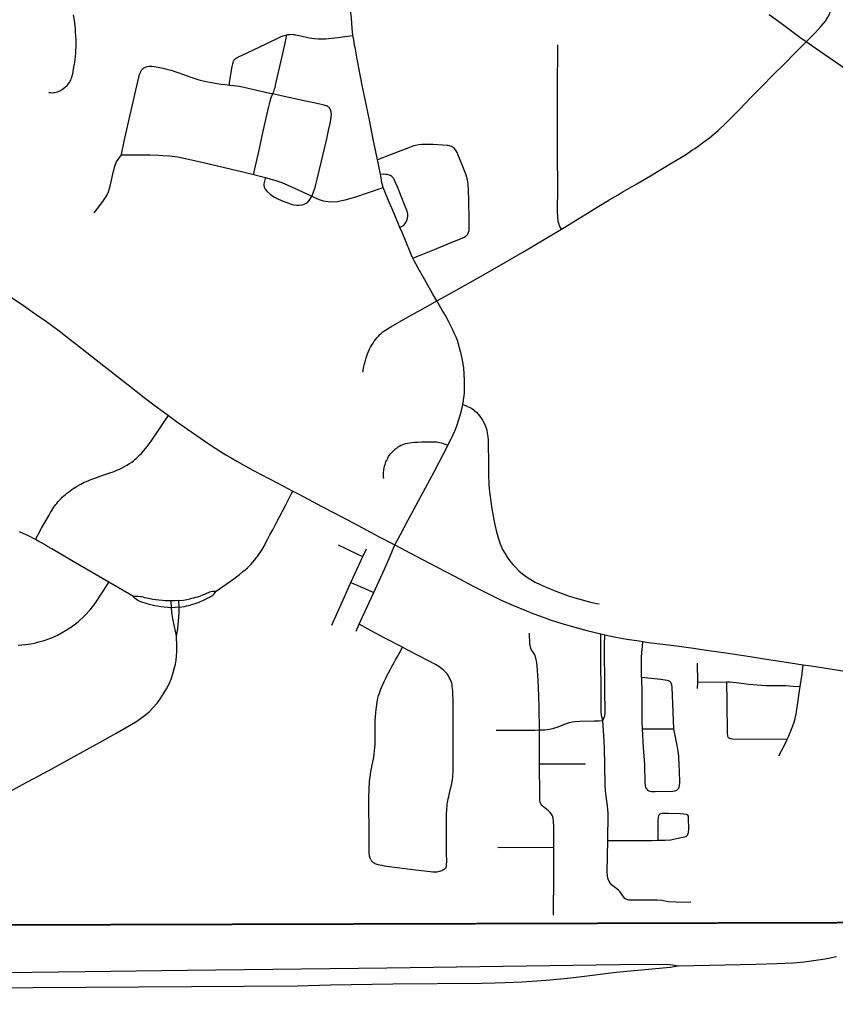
# Model space of a CAD drawing. Header units: feet. Extents: x 2113747 to 2516209, y 960708 to 1356798.
# Tile 25 of 92: x 2287267 to 2291837, y 1143748 to 1149263. Entities that reach past the tile are written whole.
import ezdxf

# ---------------------------------------------------------------- set-up
doc = ezdxf.new("R2010")
doc.units = ezdxf.units.FT
doc.header["$LTSCALE"] = 20
doc.header["$MEASUREMENT"] = 0
doc.linetypes.add('OhDOT_USTN3', pattern=[0.22, 0.165, -0.055])
for name, color, linetype in [('GM_X_City_Street', 251, 'Continuous'), ('GM_X_County_Road', 3, 'Continuous'), ('GM_X_State_Route', 1, 'Continuous'), ('GM_X_Township', 251, 'OhDOT_USTN3'), ('GM_X_Township_Road', 4, 'Continuous')]:
    doc.layers.add(name, color=color, linetype=linetype)

msp = doc.modelspace()

# ---------------------------------------------------------------- linework, layer by layer
at = {"layer": 'GM_X_City_Street', "flags": 128}
for points in [[(2289134.2, 1149173.7), (2289130.4, 1149215.3), (2289125.4, 1149271.2), (2289122.3, 1149305), (2289117.9, 1149354.8), (2289115, 1149387.1), (2289113.2, 1149424.1), (2289111.9, 1149459.4), (2289110.8, 1149487.6), (2289110.4, 1149514.7), (2289110, 1149545.9), (2289110.3, 1149576.7), (2289111.8, 1149625.4), (2289113.6, 1149655.9), (2289115.9, 1149692.6), (2289118.3, 1149719.1), (2289121, 1149745.1), (2289125.5, 1149779.7), (2289128.7, 1149804.6)], [(2287429.1, 1148854.8), (2287438.9, 1148854.3), (2287448, 1148854), (2287455.4, 1148854.3), (2287463.2, 1148855.2), (2287471.5, 1148856.9), (2287478.7, 1148859.2), (2287488, 1148862.5), (2287496.1, 1148866.5), (2287506.8, 1148872.8), (2287514.5, 1148878.6), (2287523.5, 1148886.4), (2287532, 1148894.7), (2287538.7, 1148902.5), (2287545, 1148910.5), (2287549.2, 1148917.6), (2287552.6, 1148924), (2287555.8, 1148931.1), (2287558.6, 1148938.7), (2287561.4, 1148948.1), (2287564, 1148958.9), (2287566.6, 1148973.2), (2287570.6, 1148996.3), (2287573.6, 1149014.5), (2287576.7, 1149035.3), (2287579.3, 1149059.2), (2287580.6, 1149073.1), (2287581.5, 1149089.4), (2287582.3, 1149108.3), (2287582.8, 1149131.7), (2287582.3, 1149152.6), (2287581.5, 1149174), (2287580.2, 1149192.5), (2287578.9, 1149210.3), (2287577, 1149226), (2287572.9, 1149259.4), (2287568.5, 1149290.2)], [(2288441.7, 1148896.9), (2288441.9, 1148899.3), (2288443, 1148911), (2288444.2, 1148921.6), (2288445.9, 1148933.3), (2288447.8, 1148945.7), (2288457.6, 1149000.2), (2288460.7, 1149014.8), (2288462.4, 1149021.8), (2288463.7, 1149026.2), (2288465, 1149029.7), (2288466.2, 1149032.8), (2288467.9, 1149035.7), (2288469.3, 1149038.1), (2288473, 1149042.3), (2288475.4, 1149044.3), (2288479, 1149046.8), (2288482.9, 1149049.2), (2288488.6, 1149052.3), (2288541.2, 1149077.6), (2288648.1, 1149127.4), (2288727.8, 1149166.1), (2288741.5, 1149171.6), (2288755.9, 1149176.2), (2288764.3, 1149178.2)], [(2288685.1, 1148848.7), (2288690.1, 1148860.1), (2288692.9, 1148868.3), (2288695, 1148875.2), (2288697.3, 1148883.7), (2288700.1, 1148896.4), (2288734.9, 1149048.8), (2288750, 1149115.2), (2288764.3, 1149178.2)], [(2288764.3, 1149178.2), (2288770, 1149179.5), (2288779.5, 1149180.5), (2288788.8, 1149180.9), (2288799, 1149180.3), (2288805.1, 1149179.8), (2288810.8, 1149178.9), (2288821, 1149176.8), (2288839.9, 1149172.4), (2288856.6, 1149168.4), (2288874, 1149164.6), (2288888, 1149161.9), (2288904, 1149159.1), (2288919.1, 1149157.3), (2288940.4, 1149155.6), (2288961.2, 1149155.2), (2288980.2, 1149155.9), (2289013.4, 1149159.3), (2289051.3, 1149163.6), (2289089, 1149168), (2289131.3, 1149173.6), (2289134.2, 1149173.7)], [(2289271.7, 1148477.9), (2289260.6, 1148532.9), (2289248.3, 1148592.9), (2289225.9, 1148699.5), (2289207.5, 1148788.8), (2289187.3, 1148887), (2289175.6, 1148944.9), (2289166.4, 1148992.6), (2289155.5, 1149053.4), (2289147.6, 1149097.7), (2289143.3, 1149121.6), (2289138.3, 1149150.1), (2289134.2, 1149173.7)], [(2290303.2, 1148089.9), (2290297.4, 1148098.3), (2290291.5, 1148108.7), (2290288.8, 1148115), (2290287, 1148120.4), (2290285.1, 1148126.7), (2290284.1, 1148132.9), (2290282.2, 1148156.3), (2290280.9, 1148188.5), (2290281.1, 1148220.1), (2290281.3, 1148289.5), (2290281.6, 1148357.3), (2290281.2, 1148475.4), (2290281, 1148566.3), (2290280.8, 1148640.5), (2290280.5, 1148684.3), (2290280.2, 1148734.4), (2290280.4, 1148777), (2290281.2, 1148939.7), (2290281.9, 1149051.2), (2290281.8, 1149098.1), (2290281.3, 1149121.6)], [(2287837.8, 1148505.5), (2287841.6, 1148529.8), (2287845.7, 1148552.4), (2287851.9, 1148582.3), (2287866.7, 1148647.5), (2287885.6, 1148730.7), (2287934.3, 1148941.6), (2287936.4, 1148949.6), (2287938.6, 1148956.3), (2287940.8, 1148962.6), (2287943, 1148968), (2287946.3, 1148974.9), (2287948.5, 1148978.6), (2287951.5, 1148982.8), (2287954.3, 1148986.2), (2287957.9, 1148989.5), (2287961.5, 1148992.3), (2287967.5, 1148995.7), (2287974.9, 1148998.9), (2287982.5, 1149000.7), (2287989.6, 1149001.8), (2287994.2, 1149002.2), (2287999.1, 1149002.3), (2288007.9, 1149001.7), (2288019.9, 1149000.1), (2288042.8, 1148996.5), (2288070.4, 1148991), (2288097.6, 1148984.6), (2288114.6, 1148980.1), (2288136.8, 1148973.1), (2288159.2, 1148965.5), (2288185.4, 1148956.3), (2288225.7, 1148941.5), (2288242.6, 1148935.3), (2288264, 1148928.7), (2288287.4, 1148922.1), (2288321, 1148914.5), (2288372.9, 1148904.6), (2288395.8, 1148901.4), (2288418.9, 1148899.1), (2288441.7, 1148896.9)], [(2288441.7, 1148896.9), (2288465.3, 1148894.6), (2288498.1, 1148889.9), (2288668.8, 1148852.2), (2288685.1, 1148848.7)], [(2288577.8, 1148395.9), (2288578.8, 1148400.2), (2288584.9, 1148427.7), (2288603.9, 1148514.6), (2288630.9, 1148637.7), (2288662.6, 1148777.1), (2288669.9, 1148806.3), (2288675.8, 1148826.4), (2288681.7, 1148840.9), (2288685.1, 1148848.7)], [(2288685.1, 1148848.7), (2288730.9, 1148838.7), (2288877.9, 1148806.8), (2288923.3, 1148796.9), (2288955.6, 1148789.2), (2288970.3, 1148785.8), (2288981.2, 1148782.8), (2288985.8, 1148781.5), (2288988.9, 1148780.2), (2288991.1, 1148779.1), (2288993.5, 1148777.7), (2288995.9, 1148775.7), (2288998.1, 1148773.3), (2289000.3, 1148770.5), (2289001.6, 1148769), (2289003.4, 1148766.2), (2289004.5, 1148764.2), (2289005.6, 1148762), (2289006.5, 1148759.9), (2289007.1, 1148758.2), (2289007.8, 1148756), (2289008.5, 1148753.4), (2289009.6, 1148749.3), (2289011, 1148740.7), (2289011.5, 1148731.8), (2289011, 1148718.6), (2289008.8, 1148702), (2289004.4, 1148681), (2288995.9, 1148642.3), (2288985.1, 1148595.3), (2288932.1, 1148369.8), (2288925, 1148338.9), (2288918.5, 1148316.4), (2288911.3, 1148296.8), (2288903, 1148275)], [(2289469.1, 1147927.4), (2289473.9, 1147929.3), (2289506.9, 1147942.5), (2289590.3, 1147976), (2289676, 1148010.3), (2289745.8, 1148039.5), (2289751.7, 1148042.3), (2289757.1, 1148044.9), (2289765.8, 1148050), (2289769.3, 1148052.5), (2289772.2, 1148055.5), (2289774.7, 1148058.6), (2289777, 1148062.2), (2289779.9, 1148067.9), (2289781.6, 1148072), (2289783.2, 1148077.1), (2289784.5, 1148081.4), (2289785.1, 1148085.8), (2289785.6, 1148093.4), (2289785.9, 1148113.5), (2289785.5, 1148133.9), (2289783.7, 1148257.7), (2289782, 1148302.6), (2289779, 1148342.9), (2289775.5, 1148365.7), (2289773.1, 1148379), (2289769.4, 1148391.2), (2289750.6, 1148440.3), (2289724.5, 1148504), (2289717.5, 1148518.6), (2289712.8, 1148527.5), (2289708.2, 1148534.1), (2289702.9, 1148540.6), (2289697.9, 1148545.1), (2289692.9, 1148548.9), (2289686.9, 1148552.1), (2289681.1, 1148554.5), (2289674.3, 1148556.4), (2289667.7, 1148557.8), (2289661.9, 1148558.6), (2289583.2, 1148563), (2289543.5, 1148564.5), (2289520.4, 1148564.1), (2289503.9, 1148562.3), (2289487.2, 1148558.8), (2289475.6, 1148555.8), (2289459.6, 1148550.9), (2289441.4, 1148544), (2289348.9, 1148507), (2289271.7, 1148477.9)], [(2287683.4, 1148181.8), (2287698.9, 1148199.3), (2287736.4, 1148249.5), (2287754.3, 1148277.7), (2287764.1, 1148299.1), (2287773.6, 1148331), (2287792.1, 1148414.5), (2287801.5, 1148448.6), (2287808.7, 1148466.1), (2287837.8, 1148505.5)], [(2287837.8, 1148505.5), (2287865.1, 1148505.5), (2287996.2, 1148505.8), (2288042.1, 1148504.7), (2288069.4, 1148503.1), (2288105.9, 1148500.1), (2288151.5, 1148494), (2288196.2, 1148485.6), (2288303.3, 1148461.8), (2288517.6, 1148411.3), (2288577.8, 1148395.9)], [(2289288.5, 1148396.5), (2289273.4, 1148470.2), (2289271.7, 1148477.9)], [(2288577.8, 1148395.9), (2288584.4, 1148394.2), (2288643.5, 1148378.5)], [(2289397.4, 1148099.4), (2289403, 1148102.1), (2289410.8, 1148106.6), (2289416.2, 1148110.7), (2289420.4, 1148114.4), (2289425.2, 1148119.7), (2289429.2, 1148125.1), (2289432.8, 1148131.5), (2289435.8, 1148137.9), (2289438.3, 1148144.6), (2289440.1, 1148152.3), (2289441.5, 1148161.1), (2289441.7, 1148167.9), (2289441.3, 1148175), (2289440.6, 1148178.5), (2289439.5, 1148183), (2289437.1, 1148190.5), (2289425.3, 1148221.6), (2289383.1, 1148326.8), (2289371.2, 1148355.3), (2289367, 1148364.2), (2289363.5, 1148371.1), (2289360.5, 1148375.6), (2289356.2, 1148380.5), (2289351.6, 1148384.6), (2289346.2, 1148388.2), (2289338.7, 1148391.5), (2289332.3, 1148393.7), (2289325.8, 1148395.3), (2289318.7, 1148396.5), (2289308, 1148397.3), (2289288.5, 1148396.5)], [(2289303.6, 1148323.1), (2289296.7, 1148350.9), (2289291.6, 1148376.6), (2289288.5, 1148396.5)], [(2288643.5, 1148378.5), (2288642.3, 1148374.1), (2288638.3, 1148359), (2288636.3, 1148351.3), (2288635.3, 1148343.1), (2288635.4, 1148334.8), (2288637, 1148325.2), (2288642.3, 1148313.5), (2288652.7, 1148300.9), (2288669.8, 1148285.6), (2288691.4, 1148270.6), (2288717.5, 1148257), (2288743.7, 1148246), (2288769.3, 1148236.4), (2288787.7, 1148229.8), (2288802.5, 1148226.3), (2288818.7, 1148224.1), (2288832.9, 1148224.1), (2288849.4, 1148226.6), (2288860.4, 1148229.5), (2288868.3, 1148233.3), (2288878.5, 1148239.3), (2288889.2, 1148250.3), (2288895.5, 1148260.4), (2288901.2, 1148271.5), (2288903, 1148275)], [(2288643.5, 1148378.5), (2288673.5, 1148370.5), (2288702.3, 1148362), (2288730.1, 1148352.7), (2288752, 1148344), (2288827.9, 1148310.1), (2288903, 1148275)], [(2288903, 1148275), (2288939.7, 1148258.2), (2288967.2, 1148249.1), (2288995.6, 1148243.8), (2289017.9, 1148242.8), (2289046.7, 1148244.9), (2289062.7, 1148247.6), (2289091.3, 1148253.3), (2289150.6, 1148271.4), (2289303.6, 1148323.1)], [(2289397.4, 1148099.4), (2289368.3, 1148168.8), (2289328.5, 1148263.5), (2289311.5, 1148304.1), (2289303.6, 1148323.1)], [(2290303.2, 1148089.9), (2290355.2, 1148121), (2290356.4, 1148121.7), (2290357.6, 1148122.5)], [(2289469.1, 1147927.4), (2289460.4, 1147946.8), (2289427.9, 1148025.9), (2289411.2, 1148066.3), (2289397.4, 1148099.4)], [(2290085.2, 1147960.9), (2290137, 1147991.3), (2290239.3, 1148051.4), (2290303.2, 1148089.9)], [(2289603.4, 1147687.4), (2289652.6, 1147715.2), (2289715.6, 1147750.5), (2289805, 1147800.6), (2289891.4, 1147849), (2290085.2, 1147960.9)], [(2289603.4, 1147687.4), (2289581.7, 1147726), (2289536.9, 1147805.3), (2289500.1, 1147870.4), (2289486.4, 1147895.3), (2289477.1, 1147912.2), (2289469.3, 1147926.9), (2289469.1, 1147927.4)], [(2287145.7, 1147758.7), (2287146.5, 1147758.1), (2287213.8, 1147711.9), (2287287.3, 1147661.5), (2287372.3, 1147603.1), (2287409.3, 1147577.3), (2287453.2, 1147545.6), (2287487.7, 1147519.5), (2287548.6, 1147472.1), (2287616.4, 1147419.3), (2287694.4, 1147358.6), (2287874.2, 1147217.6), (2287964.8, 1147147.4), (2288026.4, 1147099.8), (2288072.1, 1147065.8), (2288100.1, 1147045.3)], [(2289190.5, 1147288.8), (2289192.2, 1147300.9), (2289195.8, 1147320.5), (2289199.1, 1147334.8), (2289203.9, 1147353.9), (2289208.3, 1147368.2), (2289211.8, 1147380), (2289216.1, 1147391.7), (2289221.3, 1147404.3), (2289227.4, 1147417.7), (2289233.1, 1147429.5), (2289238.3, 1147438.6), (2289246.5, 1147451.6), (2289253.9, 1147463), (2289260.9, 1147472.4), (2289269.7, 1147483.4), (2289276.5, 1147491.1), (2289285.1, 1147499.6), (2289293.5, 1147507.2), (2289302.1, 1147514.2), (2289313, 1147521.5), (2289328, 1147530.9), (2289346, 1147541.9), (2289443.6, 1147597.7), (2289555.6, 1147661), (2289603.4, 1147687.4)], [(2289737.7, 1147403.6), (2289731.6, 1147425.8), (2289719.2, 1147465.7), (2289711.9, 1147485.4), (2289701.6, 1147507.7), (2289691.6, 1147529.5), (2289673.2, 1147567.5), (2289652.3, 1147605.8), (2289634.8, 1147635.1), (2289603.4, 1147687.4)], [(2289750.1, 1147107.1), (2289752, 1147117.1), (2289756.3, 1147145), (2289758.4, 1147171.6), (2289759.4, 1147201.6), (2289759.8, 1147239.8), (2289758.1, 1147278.8), (2289755.1, 1147310.1), (2289750, 1147347.1), (2289744.3, 1147375.3), (2289738.9, 1147399.2), (2289737.7, 1147403.6)], [(2289666.4, 1146879.3), (2289682.6, 1146911.4), (2289696, 1146940), (2289708.5, 1146967.6), (2289718.6, 1146994.5), (2289729.9, 1147028.3), (2289737.6, 1147053.4), (2289746.6, 1147089.2), (2289750.1, 1147107.1)], [(2289750.1, 1147107.1), (2289764.1, 1147101.4), (2289775.6, 1147096.9), (2289794.7, 1147088.1), (2289805.8, 1147081.2), (2289815.4, 1147073.7), (2289828, 1147061.9), (2289842.5, 1147044.5), (2289860.1, 1147019.2), (2289874.6, 1146992.1), (2289881.1, 1146975.2), (2289884.1, 1146963.8), (2289886.8, 1146949.2), (2289889.8, 1146927.1), (2289891.3, 1146906.8), (2289891.7, 1146888.5), (2289893.2, 1146781), (2289893.9, 1146715.8), (2289896.2, 1146659.6), (2289897.4, 1146635.6), (2289900.4, 1146605.7), (2289906.1, 1146563.3), (2289912.3, 1146523.5), (2289917.5, 1146492.9), (2289927.9, 1146443.6), (2289937.4, 1146401.6), (2289948, 1146361), (2289959.9, 1146326.6), (2289972.9, 1146296), (2289985.1, 1146274.6), (2289998.5, 1146252.1), (2290010.7, 1146234.5), (2290029.8, 1146211.1), (2290042.4, 1146197.4), (2290063.8, 1146176.3), (2290083.7, 1146159.5), (2290107.4, 1146141.5), (2290130.3, 1146127), (2290154.4, 1146113.2), (2290182.7, 1146099.4), (2290215.9, 1146084.5), (2290270.2, 1146062.7), (2290336.3, 1146037.8), (2290377.6, 1146024.4), (2290426.9, 1146010.6), (2290457.5, 1146002.6), (2290484.6, 1145996.9), (2290500.1, 1145993.7), (2290513.6, 1145991.3)], [(2287355.1, 1146350.8), (2287370.3, 1146378.7), (2287389.7, 1146414.4), (2287431.2, 1146487.7), (2287439.7, 1146502.6), (2287446.8, 1146513.8), (2287452.9, 1146523.7), (2287458.7, 1146532.8), (2287467.2, 1146545), (2287473.9, 1146553.7), (2287480.3, 1146561.9), (2287485.5, 1146568), (2287492.9, 1146575.6), (2287499.4, 1146581.9), (2287505.5, 1146588), (2287513.9, 1146595.7), (2287522.4, 1146603.2), (2287529.8, 1146609.3), (2287539.4, 1146617.1), (2287549.3, 1146624.4), (2287558.9, 1146631.4), (2287570.5, 1146639.3), (2287579.3, 1146644.8), (2287588.9, 1146650.9), (2287601, 1146657.8), (2287609.3, 1146662.2), (2287618.1, 1146666.6), (2287628.8, 1146671.7), (2287640.1, 1146676.5), (2287653.9, 1146682), (2287665.3, 1146686.5), (2287677, 1146690.8), (2287693.7, 1146696.9), (2287717.9, 1146705.5), (2287743.9, 1146714.7), (2287770.9, 1146724.2), (2287789.5, 1146731.2), (2287799.5, 1146735), (2287811.2, 1146739.8), (2287825.1, 1146745.9), (2287839.9, 1146753.3), (2287854.2, 1146760.6), (2287867.7, 1146768), (2287882.5, 1146777.1), (2287894.6, 1146784.9), (2287904.2, 1146792.1), (2287914.2, 1146801), (2287922.9, 1146808.6), (2287932.4, 1146817.7), (2287940.2, 1146825.5), (2287946.7, 1146832), (2287956, 1146842.4), (2287964.1, 1146851.6), (2287972, 1146861.1), (2287981.4, 1146872.8), (2287991.5, 1146886.3), (2288002.9, 1146902), (2288080.1, 1147015.9), (2288100.1, 1147045.3)], [(2288100.1, 1147045.3), (2288144.9, 1147012.6), (2288206.3, 1146969.1), (2288279.9, 1146918.4), (2288339.3, 1146878), (2288392.4, 1146843.6), (2288421.7, 1146826), (2288451.6, 1146808), (2288483.7, 1146789.8), (2288570.2, 1146742.2), (2288712.6, 1146667), (2288797.6, 1146622.1)], [(2289307.4, 1146692.6), (2289306.1, 1146702.6), (2289305.7, 1146711.3), (2289305.9, 1146722.7), (2289307.9, 1146742.1), (2289309.6, 1146752.1), (2289311.8, 1146763), (2289314, 1146770.8), (2289316.5, 1146778.2), (2289319.2, 1146785.5), (2289322.3, 1146792.8), (2289325.2, 1146799.9), (2289329.2, 1146807.6), (2289333.5, 1146815.5), (2289337.8, 1146822), (2289343.9, 1146830.3), (2289349.6, 1146836.7), (2289354.8, 1146842.4), (2289361.3, 1146848.5), (2289367, 1146853.7), (2289374.4, 1146860.2), (2289381.6, 1146865.7), (2289388.3, 1146870.6), (2289394.3, 1146874.5), (2289402.6, 1146878.9), (2289410.4, 1146882.3), (2289419.1, 1146885.4), (2289429.5, 1146888.4), (2289441.2, 1146891), (2289451.2, 1146892.8), (2289466.4, 1146894.9), (2289479.9, 1146896.2), (2289495.9, 1146897.1), (2289519.8, 1146898), (2289577.1, 1146898.3), (2289590.2, 1146898.3), (2289601.5, 1146897.9), (2289611.5, 1146897), (2289621.4, 1146895.2), (2289630.1, 1146893.1), (2289640.1, 1146889.6), (2289666.4, 1146879.3)], [(2289369.6, 1146320.6), (2289399.9, 1146379.3), (2289441.5, 1146457.9), (2289487.5, 1146543.1), (2289541.4, 1146641.1), (2289588.8, 1146730.2), (2289665.7, 1146878.1), (2289666.4, 1146879.3)], [(2288368.3, 1146062.5), (2288424.5, 1146101.7), (2288466.4, 1146130.7), (2288482.7, 1146143.4), (2288497.9, 1146155.1), (2288517.8, 1146171.2), (2288530.1, 1146181.6), (2288542.3, 1146192.6), (2288552.2, 1146202.4), (2288563, 1146213.2), (2288572.7, 1146223.7), (2288584.5, 1146237.5), (2288592.6, 1146248.4), (2288598.7, 1146256.6), (2288606.5, 1146267.5), (2288613.9, 1146278.8), (2288624.8, 1146295.7), (2288635.7, 1146314.4), (2288646.5, 1146333.9), (2288656.1, 1146351.7), (2288669.1, 1146376.9), (2288684.3, 1146406), (2288703.5, 1146443.3), (2288757.4, 1146545.8), (2288788.2, 1146604.4), (2288797.6, 1146622.1)], [(2288797.6, 1146622.1), (2288834.7, 1146602.5), (2288960.6, 1146536.6), (2289025.8, 1146502.5), (2289139.6, 1146442.3), (2289281.8, 1146366.4), (2289369.6, 1146320.6)], [(2287355.1, 1146350.8), (2287340.8, 1146358.3), (2287326.5, 1146365.8), (2287311.7, 1146373.1), (2287298.2, 1146379.6), (2287285.3, 1146385.4), (2287264.9, 1146394.5)], [(2287765.6, 1146111.8), (2287565.8, 1146228.5), (2287447.1, 1146298.4), (2287422.4, 1146312.8), (2287405.6, 1146322.8), (2287392.1, 1146330.2), (2287373.8, 1146340.4), (2287355.1, 1146350.8)], [(2289050.8, 1146321), (2289094.6, 1146300.3), (2289164.2, 1146268.2), (2289189.9, 1146256.3)], [(2289189.9, 1146256.3), (2289209.8, 1146299.4)], [(2289250.6, 1146055.1), (2289310.1, 1146185.6), (2289341.8, 1146258.6), (2289369.6, 1146320.6)], [(2289369.6, 1146320.6), (2289457.3, 1146274.7), (2289602, 1146199.1), (2289703.5, 1146145.4), (2289807.2, 1146090.5), (2289897.7, 1146044.5), (2289934.4, 1146026.6), (2289969.1, 1146010.3), (2290033, 1145981.7), (2290106.9, 1145951), (2290142.8, 1145936.8), (2290180.3, 1145923), (2290238.8, 1145901.4), (2290299.1, 1145882.1), (2290356.4, 1145865.7), (2290397.8, 1145854.5), (2290444.4, 1145841.8), (2290483.9, 1145831.8)], [(2289122.7, 1146110.6), (2289189.9, 1146256.3)], [(2287257.8, 1145760.1), (2287298.2, 1145763.2), (2287329, 1145767.4), (2287349.4, 1145771.3), (2287373.7, 1145777.4), (2287403.7, 1145785.9), (2287444.9, 1145800.5), (2287478.8, 1145816.2), (2287514.2, 1145835.5), (2287557.8, 1145862.8), (2287593.9, 1145890.9), (2287632.1, 1145925.9), (2287661.7, 1145957.8), (2287675.2, 1145974), (2287687.9, 1145990.6), (2287738.6, 1146068), (2287765.6, 1146111.8)], [(2287903.5, 1146031.2), (2287765.6, 1146111.8)], [(2289015.5, 1145870.6), (2289038, 1145921.4), (2289086.5, 1146030), (2289120.7, 1146106.4), (2289122.7, 1146110.6)], [(2289122.7, 1146110.6), (2289147.6, 1146100.2), (2289187.6, 1146083.3), (2289250.6, 1146055.1)], [(2288115.9, 1146007.1), (2288095.5, 1146008), (2288081.2, 1146008.4), (2288066, 1146009.8), (2288047, 1146011.5), (2288030.4, 1146013.3), (2288012.6, 1146015.9), (2287997, 1146018.9), (2287979.7, 1146022.5), (2287968.7, 1146025), (2287959.2, 1146027.6), (2287950.1, 1146029.8), (2287943.1, 1146030.7), (2287931.4, 1146031.6), (2287920.1, 1146031.6), (2287903.5, 1146031.2)], [(2288117.1, 1145969.5), (2288097.6, 1145969.8), (2288076.8, 1145971.6), (2288057, 1145974.4), (2288038.4, 1145977.5), (2288023.6, 1145980.5), (2288009.3, 1145983.5), (2287994.1, 1145987.5), (2287980.2, 1145991.4), (2287968.9, 1145994.9), (2287955.9, 1145998.8), (2287944.6, 1146002.7), (2287935.5, 1146006.6), (2287929, 1146010.1), (2287921.1, 1146014.8), (2287912.9, 1146021.4), (2287908.1, 1146026.2), (2287903.5, 1146031.2)], [(2288158.9, 1146008.9), (2288184.1, 1146012.3), (2288202.7, 1146015.8), (2288220.1, 1146019.6), (2288231.8, 1146022.2), (2288243.1, 1146024.8), (2288254, 1146027.8), (2288264.4, 1146030.8), (2288271.3, 1146033), (2288280, 1146036.1), (2288288.7, 1146039.5), (2288296.5, 1146042.6), (2288303.9, 1146045.6), (2288310.9, 1146048.7), (2288316.9, 1146051.7), (2288323.9, 1146054.7), (2288330.9, 1146057.3), (2288338.7, 1146059.9), (2288347.8, 1146061.7), (2288357.3, 1146062.5), (2288368.3, 1146062.5)], [(2288161.1, 1145971.5), (2288175.3, 1145974.1), (2288189.7, 1145976.7), (2288201.9, 1145979.3), (2288213.2, 1145981.8), (2288225.3, 1145984.8), (2288237.5, 1145988.3), (2288249.7, 1145992.2), (2288260.5, 1145996.1), (2288273.1, 1146000.9), (2288283.5, 1146005.2), (2288293.8, 1146009.9), (2288307.9, 1146016.5), (2288323.5, 1146024.2), (2288337, 1146031.7), (2288342.6, 1146035.1), (2288348.7, 1146039.9), (2288354.8, 1146046), (2288361.7, 1146053.8), (2288368.3, 1146062.5)], [(2289168.7, 1145876.3), (2289187.4, 1145918.8), (2289250.6, 1146055.1)], [(2288158.9, 1146008.9), (2288136.7, 1146007.6), (2288115.9, 1146007.1)], [(2288117.1, 1145969.5), (2288115.9, 1146007.1)], [(2288161.1, 1145971.5), (2288138, 1145969.8), (2288117.1, 1145969.5)], [(2288145.7, 1145811.9), (2288133.5, 1145863.4), (2288125.2, 1145906.2), (2288119.3, 1145943.7), (2288117.1, 1145969.5)], [(2288145.7, 1145811.9), (2288152.2, 1145850.9), (2288155.2, 1145874.7), (2288158.8, 1145915.1), (2288160.6, 1145945.4), (2288161.1, 1145971.5)], [(2288161.1, 1145971.5), (2288158.9, 1146008.9)], [(2289152.1, 1145838.4), (2289168.7, 1145876.3)], [(2289412.4, 1145747.5), (2289317.4, 1145797.5), (2289236.5, 1145839.8), (2289168.7, 1145876.3)], [(2287154.7, 1144910.1), (2287281.9, 1144978.6), (2287429.2, 1145058), (2287697.3, 1145204.9), (2287811.5, 1145268.2), (2287881.2, 1145308.6), (2287917.5, 1145330.5), (2287942.9, 1145348.3), (2287971.7, 1145369.6), (2287991.4, 1145386.9), (2288015, 1145410.5), (2288036.3, 1145434.7), (2288056, 1145460.1), (2288075.2, 1145490.2), (2288089, 1145514.3), (2288101.8, 1145539.5), (2288114.6, 1145569.8), (2288125, 1145598.2), (2288133.1, 1145626.2), (2288139.3, 1145653.6), (2288142.6, 1145675.9), (2288145, 1145699.2), (2288146.4, 1145721.9), (2288146.9, 1145754.6), (2288145.7, 1145811.9)], [(2290179.5, 1145285), (2290176.8, 1145409.2), (2290175.9, 1145474.9), (2290172.2, 1145563.5), (2290166.1, 1145645.4), (2290162.7, 1145671.5), (2290159.1, 1145687.3), (2290152.6, 1145705.8), (2290147.6, 1145714.3), (2290137.7, 1145727.4), (2290132.9, 1145735.9), (2290128.9, 1145748.4), (2290126.1, 1145767.8), (2290124.3, 1145826.9)], [(2290535.3, 1145338.4), (2290527.5, 1145364.8), (2290525.5, 1145390.6), (2290525.2, 1145420.2), (2290523.2, 1145756.8), (2290522.8, 1145822.5)], [(2290535.3, 1145338.4), (2290545.7, 1145363), (2290546.6, 1145377.4), (2290545.2, 1145520), (2290543.7, 1145757.7), (2290545.2, 1145817.2)], [(2289233.3, 1144560.2), (2289230.7, 1144565.9), (2289228.5, 1144571.9), (2289227.4, 1144578.2), (2289226.4, 1144584.5), (2289225.6, 1144594.9), (2289225.1, 1144606.2), (2289224.2, 1144631.4), (2289224.3, 1144730.4), (2289223.9, 1144847.7), (2289223.9, 1144887.6), (2289223.9, 1144917.6), (2289224.4, 1144938.4), (2289224.8, 1144950.6), (2289225.5, 1144965.6), (2289226.5, 1144981.9), (2289227.4, 1144995.7), (2289228.7, 1145008.3), (2289230.5, 1145021.4), (2289232.2, 1145034.8), (2289234.8, 1145051.7), (2289238.3, 1145069.6), (2289242.2, 1145090), (2289246.6, 1145110.8), (2289250.5, 1145131.7), (2289253.1, 1145148.6), (2289255.3, 1145167.7), (2289257, 1145185.9), (2289257.9, 1145203.3), (2289258.3, 1145220.6), (2289258.8, 1145238.9), (2289258.8, 1145258), (2289258.8, 1145277.1), (2289259.3, 1145301), (2289258.8, 1145321.8), (2289259.1, 1145337.1), (2289260.2, 1145357.5), (2289261.9, 1145380), (2289263.6, 1145399.5), (2289265.4, 1145413), (2289267.1, 1145426), (2289269.7, 1145441.7), (2289271.9, 1145452.1), (2289274, 1145461.8), (2289278, 1145476.8), (2289282, 1145490.7), (2289286.3, 1145503.4), (2289290.2, 1145513.8), (2289293.6, 1145521.9), (2289301, 1145538.9), (2289308.9, 1145555.9), (2289319.3, 1145577.6), (2289326.7, 1145592.3), (2289333.6, 1145604.9), (2289342.3, 1145621), (2289350.6, 1145635.7), (2289357.6, 1145649.2), (2289364.9, 1145662.7), (2289373.2, 1145677.9), (2289381, 1145691.7), (2289393.2, 1145713), (2289412.4, 1145747.5)], [(2289646.2, 1144504.8), (2289650.6, 1144507.8), (2289653.7, 1144511.3), (2289655.8, 1144515.6), (2289657.6, 1144520.8), (2289658.4, 1144526.1), (2289658.9, 1144533.9), (2289659.3, 1144543.8), (2289659.3, 1144555.6), (2289659.1, 1144585.2), (2289658.5, 1144629.4), (2289658.3, 1144667.3), (2289657.6, 1144695), (2289657.7, 1144721.9), (2289657.8, 1144752.1), (2289657.7, 1144776.2), (2289658.1, 1144797), (2289658.6, 1144821), (2289659.4, 1144833.9), (2289660.5, 1144846.9), (2289661.2, 1144856.9), (2289662.5, 1144866.1), (2289664.3, 1144879.1), (2289667.9, 1144898.2), (2289670.7, 1144911.2), (2289675.1, 1144929.9), (2289679.7, 1144949.2), (2289683.8, 1144967.6), (2289687.5, 1144984.7), (2289689.9, 1144996.3), (2289691.6, 1145008.4), (2289693, 1145020.9), (2289693.8, 1145032.3), (2289694.8, 1145044), (2289695.2, 1145066.2), (2289695.6, 1145087), (2289696, 1145143.9), (2289696.1, 1145308.5), (2289696.2, 1145396.7), (2289695.3, 1145458.8), (2289694.5, 1145483.1), (2289693.2, 1145501.7), (2289692.1, 1145517.5), (2289690.6, 1145527.8), (2289689.2, 1145537.5), (2289687.5, 1145546), (2289685.8, 1145552.6), (2289682.3, 1145562.1), (2289678.9, 1145569.9), (2289674.1, 1145579), (2289669, 1145587.6), (2289665, 1145593.8), (2289661.2, 1145599), (2289655, 1145606), (2289647.5, 1145613.8), (2289641.1, 1145619.9), (2289632.6, 1145627.5), (2289624.2, 1145633.3), (2289616.1, 1145639.2), (2289596.4, 1145651.2), (2289504, 1145700.3), (2289438.4, 1145733.7), (2289412.4, 1145747.5)], [(2290932, 1145291), (2290923.3, 1145524.3), (2290921.1, 1145536.5), (2290919, 1145543.8), (2290915.1, 1145550.5), (2290909.5, 1145556), (2290902.8, 1145559.8), (2290895.6, 1145561.9), (2290859, 1145566.4), (2290751.4, 1145577.5), (2290751.3, 1145660.2), (2290751.7, 1145690.6), (2290753.1, 1145717.5), (2290756.1, 1145751.4), (2290758.6, 1145779.9)], [(2291066.4, 1145551.4), (2291065.1, 1145658.6)], [(2291640.1, 1145527.6), (2291650.5, 1145599.5), (2291657.7, 1145649.7)], [(2290751.4, 1145577.5), (2290753.4, 1145487.6), (2290753.2, 1145414.8), (2290753.8, 1145334.1), (2290754.4, 1145290.5)], [(2291065.6, 1145517.1), (2291066.4, 1145551.4)], [(2291066.4, 1145551.4), (2291229.3, 1145553.3)], [(2291229.3, 1145553.3), (2291245.8, 1145553.2), (2291281.2, 1145550.7), (2291352.9, 1145540.9), (2291398.7, 1145536.6), (2291447.2, 1145534.2), (2291559.9, 1145532.8), (2291600.6, 1145530.7), (2291640.1, 1145527.6)], [(2291237, 1145241.8), (2291234, 1145252.2), (2291232.3, 1145265.7), (2291230.2, 1145440), (2291229.3, 1145553.3)], [(2291567.9, 1145233.3), (2291576.9, 1145252.1), (2291584.7, 1145270.6), (2291595.5, 1145297.5), (2291604.6, 1145323.4), (2291612, 1145348), (2291617.4, 1145372.5), (2291619.8, 1145388.4), (2291625.8, 1145422.7), (2291636.6, 1145503.5), (2291640.1, 1145527.6)], [(2290179.5, 1145285), (2290209.6, 1145286), (2290236.1, 1145288.9), (2290259.1, 1145293.8), (2290278.2, 1145299.8), (2290330, 1145320.7), (2290348.4, 1145326.2), (2290364.2, 1145329.3), (2290380.1, 1145331.7), (2290405.8, 1145333.9), (2290485.3, 1145334.9), (2290513.6, 1145335.7), (2290535.3, 1145338.4)], [(2290563.2, 1144664.7), (2290563.4, 1144816.6), (2290562.4, 1144840.1), (2290560.3, 1144859.7), (2290552.8, 1144913.6), (2290550, 1144943.1), (2290547.7, 1144978.8), (2290544.5, 1145186), (2290540.9, 1145251.9), (2290535.3, 1145338.4)], [(2289936.9, 1145284.1), (2290153.7, 1145284.1), (2290179.5, 1145285)], [(2290179.9, 1145094.1), (2290179.5, 1145285)], [(2290754.4, 1145290.5), (2290932, 1145291)], [(2290754.4, 1145290.5), (2290754.4, 1145290.3), (2290761.1, 1145186.9), (2290768.4, 1145090.9), (2290770, 1144990.3), (2290771, 1144974.1), (2290774, 1144961.9), (2290778.4, 1144953.9), (2290784.8, 1144946.8), (2290791.4, 1144943), (2290797.6, 1144941.3), (2290807.5, 1144940.3), (2290827.5, 1144940.1), (2290926.5, 1144942.4), (2290939.2, 1144944.4), (2290948.5, 1144947.5), (2290955.1, 1144952.3), (2290959.7, 1144958.4), (2290962.4, 1144964.3), (2290964.7, 1144973.8), (2290965.5, 1144987.1), (2290963.2, 1145057.8), (2290962.8, 1145084.1), (2290959.5, 1145138.2), (2290956.5, 1145164.5), (2290952.2, 1145188), (2290932, 1145291)], [(2291237, 1145241.8), (2291247.8, 1145236.1), (2291261.1, 1145234.3), (2291567.9, 1145233.3)], [(2291519.7, 1145139.7), (2291550, 1145195.5), (2291566.7, 1145230.9), (2291567.9, 1145233.3)], [(2290179.9, 1145094.1), (2290437.8, 1145094.1)], [(2290260.1, 1144627.9), (2290259.8, 1144742.1), (2290258.3, 1144771.6), (2290255.3, 1144791.1), (2290251.5, 1144803.6), (2290246.9, 1144812.3), (2290239.1, 1144822.8), (2290229.7, 1144832), (2290201.2, 1144854.2), (2290191.7, 1144863.3), (2290186.4, 1144871.5), (2290183, 1144880.7), (2290181.4, 1144890.4), (2290180.5, 1144920), (2290179.9, 1145094.1)], [(2290563.2, 1144664.7), (2290808.9, 1144666.1), (2290843.1, 1144666.6), (2290880.9, 1144667.1), (2290913.4, 1144669.3), (2290939.7, 1144674.1), (2290964.2, 1144680.1), (2290993.1, 1144685.3), (2291001.3, 1144688.6), (2291005.8, 1144691.6), (2291009.4, 1144695.7), (2291013.1, 1144703), (2291015.1, 1144711.5), (2291015.7, 1144726.9), (2291014.8, 1144793.9), (2291013.6, 1144801.7), (2291010.3, 1144806.6), (2291002.3, 1144810.4), (2290987.9, 1144813.5), (2290968.7, 1144814.9), (2290903.2, 1144816), (2290867.4, 1144815.9), (2290858.7, 1144814.6), (2290853.7, 1144812.6), (2290849.6, 1144809.5), (2290846.4, 1144805.2), (2290844.2, 1144794.4), (2290842.9, 1144775.1), (2290843.3, 1144697.1), (2290843.1, 1144666.6)], [(2291027, 1144318.2), (2290945.3, 1144319.7), (2290900.1, 1144321.9), (2290884.5, 1144325.4), (2290864.6, 1144328.8), (2290838.3, 1144330.7), (2290680.9, 1144331.3), (2290672.2, 1144332.7), (2290664.2, 1144335.9), (2290657.2, 1144340.9), (2290651.3, 1144347.5), (2290642.5, 1144360.8), (2290631.5, 1144378), (2290622, 1144388.1), (2290606, 1144400.5), (2290583.1, 1144417.9), (2290573.1, 1144430.2), (2290565.7, 1144442.8), (2290561.9, 1144454.4), (2290559.9, 1144466.8), (2290558.4, 1144489.3), (2290559.8, 1144578), (2290563.2, 1144664.7)], [(2289945.5, 1144625.9), (2290260.1, 1144627.9)], [(2290258, 1144246.3), (2290260.4, 1144472.9), (2290260.1, 1144627.9)], [(2289233.3, 1144560.2), (2289236.9, 1144554.2), (2289240, 1144550.4), (2289244, 1144545.9), (2289248.2, 1144542.5), (2289252.5, 1144539.6), (2289256.9, 1144537.3), (2289262, 1144535), (2289268.2, 1144533), (2289273.4, 1144531.2), (2289283.8, 1144528.6), (2289295.4, 1144526.6), (2289309.5, 1144524.3), (2289439.4, 1144507.6), (2289550.8, 1144492.8), (2289566.9, 1144491.1), (2289581.7, 1144489.8), (2289591.3, 1144489.4), (2289598.2, 1144489.8), (2289605.2, 1144490.7), (2289612.1, 1144492), (2289619, 1144493.3), (2289626, 1144495.5), (2289632.5, 1144498.1), (2289638.6, 1144500.7), (2289646.2, 1144504.8)]]:
    msp.add_lwpolyline(points, dxfattribs=at)
at = {"layer": 'GM_X_County_Road', "flags": 128}
for points in [[(2290483.9, 1145831.8), (2290522.8, 1145822.5)], [(2290522.8, 1145822.5), (2290545.2, 1145817.2)], [(2290545.2, 1145817.2), (2290607.9, 1145804.9), (2290669.6, 1145793.7), (2290737.5, 1145782.9), (2290758.6, 1145779.9)], [(2290758.6, 1145779.9), (2290791.2, 1145775.1), (2290837.7, 1145769), (2290887.5, 1145762.6), (2290948.1, 1145754.9), (2291042.2, 1145742.5), (2291114, 1145732.4), (2291169.3, 1145724.6), (2291224.3, 1145716.3), (2291360.4, 1145695.9)], [(2291360.4, 1145695.9), (2291427.5, 1145685.5), (2291526.4, 1145670.3), (2291657.7, 1145649.7)], [(2291657.7, 1145649.7), (2291701, 1145642.9), (2291855.3, 1145618.7), (2292072.4, 1145584.7), (2292180.3, 1145567.8), (2292275.8, 1145551.9), (2292346.8, 1145540.1)]]:
    msp.add_lwpolyline(points, dxfattribs=at)
at = {"layer": 'GM_X_State_Route', "flags": 128}
for points in [[(2290955.9, 1143964), (2291391.6, 1143972.3), (2291509.7, 1143975.8), (2291601.4, 1143980.9), (2291663.3, 1143986.5), (2291715.3, 1143992.8), (2291780, 1144003.2), (2291844.1, 1144016.4)], [(2286554.6, 1143919.4), (2287335.5, 1143928.7), (2287633.2, 1143932), (2288207.5, 1143939.3), (2289323.2, 1143952.4), (2290627.5, 1143971.4), (2290889.5, 1143972.4), (2290907.9, 1143971.3), (2290925, 1143969.2), (2290955.9, 1143964)], [(2289931.4, 1143868.5), (2289987, 1143870), (2290082.1, 1143874.4), (2290216.4, 1143883.6), (2290317.7, 1143892.8), (2290402.5, 1143902.5), (2290608.2, 1143927.6), (2290912.5, 1143956.7), (2290933.4, 1143959.3), (2290955.9, 1143964)], [(2287339.7, 1143841.4), (2288821.6, 1143852.2), (2289008.7, 1143856.3), (2289356.7, 1143861.9), (2289855.7, 1143866.6), (2289931.4, 1143868.5)], [(2284318.6, 1143803.8), (2284847.5, 1143811.6), (2286267.9, 1143829.4), (2286502.3, 1143832), (2287339.7, 1143841.4)]]:
    msp.add_lwpolyline(points, dxfattribs=at)
at = {"layer": 'GM_X_Township', "flags": 128}
for points in [[(2273464.5, 1168621), (2274221.7, 1168649.1), (2275701.7, 1168644.7), (2277283, 1168666.7), (2279752.9, 1168691.5), (2283763.4, 1168713.6), (2286335.4, 1168752.7), (2288511.1, 1168775.2), (2290764.5, 1168794.1), (2291345.6, 1168797.4), (2292060.1, 1168786.7), (2297619.1, 1168802.5), (2298939.3, 1168800.1), (2298977.5, 1164715.2), (2298994.5, 1162899.3), (2299028.4, 1155427.9), (2299047.6, 1152560.7), (2299031.8, 1145317.1), (2299033.2, 1144175.6), (2297666.9, 1144176.2), (2295497.7, 1144177), (2292292.6, 1144206.4), (2290241, 1144200.7), (2286546.8, 1144190.6), (2284989, 1144172.2), (2284147.3, 1144164.5), (2283046.1, 1144163.7), (2282945.7, 1144162.9), (2282615.9, 1144160.3), (2282223.6, 1144167.6), (2278962.2, 1144111.4), (2276673.1, 1144104.1), (2276352.4, 1144118), (2275977.4, 1144134.4), (2275848.1, 1144130), (2274451, 1144099.7), (2273706.6, 1144116.6), (2273652, 1147705.5), (2273648.4, 1148193.1), (2273644.5, 1148717.3), (2273636.5, 1149823), (2273631.6, 1150488), (2273596.3, 1155295.4), (2273585.4, 1158808.2), (2273559.6, 1160545.6), (2273539.3, 1163371.7), (2273485.8, 1167056), (2273464.5, 1168621)], [(2273706.6, 1144116.6), (2274451, 1144099.7), (2275848.1, 1144130), (2275977.4, 1144134.4), (2276352.4, 1144118), (2276673.1, 1144104.1), (2278962.2, 1144111.4), (2282223.6, 1144167.6), (2282615.9, 1144160.3), (2282945.7, 1144162.9), (2283046.1, 1144163.7), (2284147.3, 1144164.5), (2284989, 1144172.2), (2286546.8, 1144190.6), (2290241, 1144200.7), (2292292.6, 1144206.4), (2295497.7, 1144177), (2297666.9, 1144176.2), (2299033.2, 1144175.6), (2299033.9, 1144014.5), (2299047.5, 1140868.4), (2299047.6, 1140749.9), (2299047.8, 1140209.6), (2299046.1, 1140060.4), (2299044.3, 1139886.5), (2299057.8, 1135394.5), (2299057.9, 1135375.9), (2299058.9, 1134619.3), (2299063, 1131449.1), (2299075.5, 1121791.7), (2299079.5, 1118653.9), (2298612.7, 1118656.7), (2291693.7, 1118699.5), (2291590.1, 1118700.2), (2286495.2, 1118731.7), (2284462.4, 1118744.2), (2279390.2, 1118775.6), (2279101.6, 1118777.4), (2278180.8, 1118783.1), (2278095.3, 1118774.2), (2278025.8, 1118784.1), (2276681.8, 1118792.4), (2275473, 1118799.8), (2273938.9, 1118798.6), (2273876.6, 1118816.7), (2273859.4, 1119169.8), (2273866, 1121326.5), (2273809.4, 1124393.2), (2273799.7, 1125028), (2273794.2, 1125937.8), (2273793.6, 1126045), (2273791.5, 1126394.8), (2273784.2, 1127598.8), (2273782.4, 1127896.3), (2273781.7, 1128012.6), (2273776.3, 1128907.7), (2273761.9, 1131307.3), (2273735.1, 1134958.5), (2273727.1, 1137671.6), (2273707.6, 1143905.8), (2273706.6, 1144116.6)]]:
    msp.add_lwpolyline(points, dxfattribs=at)
at = {"layer": 'GM_X_Township_Road', "flags": 128}
for points in [[(2291673.9, 1149138.2), (2291726.5, 1149191.8), (2291756.6, 1149224.5), (2291781.5, 1149254.6), (2291795.9, 1149276.2), (2291804.5, 1149293.9), (2291812.1, 1149315.7), (2291818.3, 1149335.8), (2291821.5, 1149354.9), (2291823.3, 1149375.8), (2291821.5, 1149398.5), (2291817.1, 1149424.7), (2291807.8, 1149454), (2291796.7, 1149481.9), (2291775.8, 1149526), (2291755.7, 1149566.7), (2291742.1, 1149594.1)], [(2291673.9, 1149138.2), (2291645.7, 1149158.1), (2291533, 1149240.8), (2291466.8, 1149290.3)], [(2290642.3, 1148296.1), (2290673.1, 1148314.2), (2290724.7, 1148344.4), (2290802.2, 1148389.1), (2290912.6, 1148454.6), (2290996.7, 1148506), (2291037.6, 1148533.2), (2291050.1, 1148541.6), (2291068.4, 1148553.9), (2291100.9, 1148578.1), (2291131.3, 1148601), (2291179.8, 1148642.7), (2291225.8, 1148685.2), (2291302.3, 1148762), (2291363.3, 1148826.3), (2291422.6, 1148886.3), (2291493.4, 1148957.1), (2291550.2, 1149014.6), (2291610.9, 1149076.2), (2291673.9, 1149138.2)], [(2292077.4, 1148859.9), (2292039.4, 1148886.1), (2291921.8, 1148967.4), (2291723.9, 1149102.5), (2291673.9, 1149138.2)], [(2290603.7, 1148273.4), (2290619.6, 1148282.8), (2290642.3, 1148296.1)], [(2290357.6, 1148122.5), (2290434.1, 1148170.2), (2290502.6, 1148212.8), (2290568.9, 1148252.9), (2290570, 1148253.5), (2290603.7, 1148273.4)]]:
    msp.add_lwpolyline(points, dxfattribs=at)

doc.saveas('drawing.dxf')
